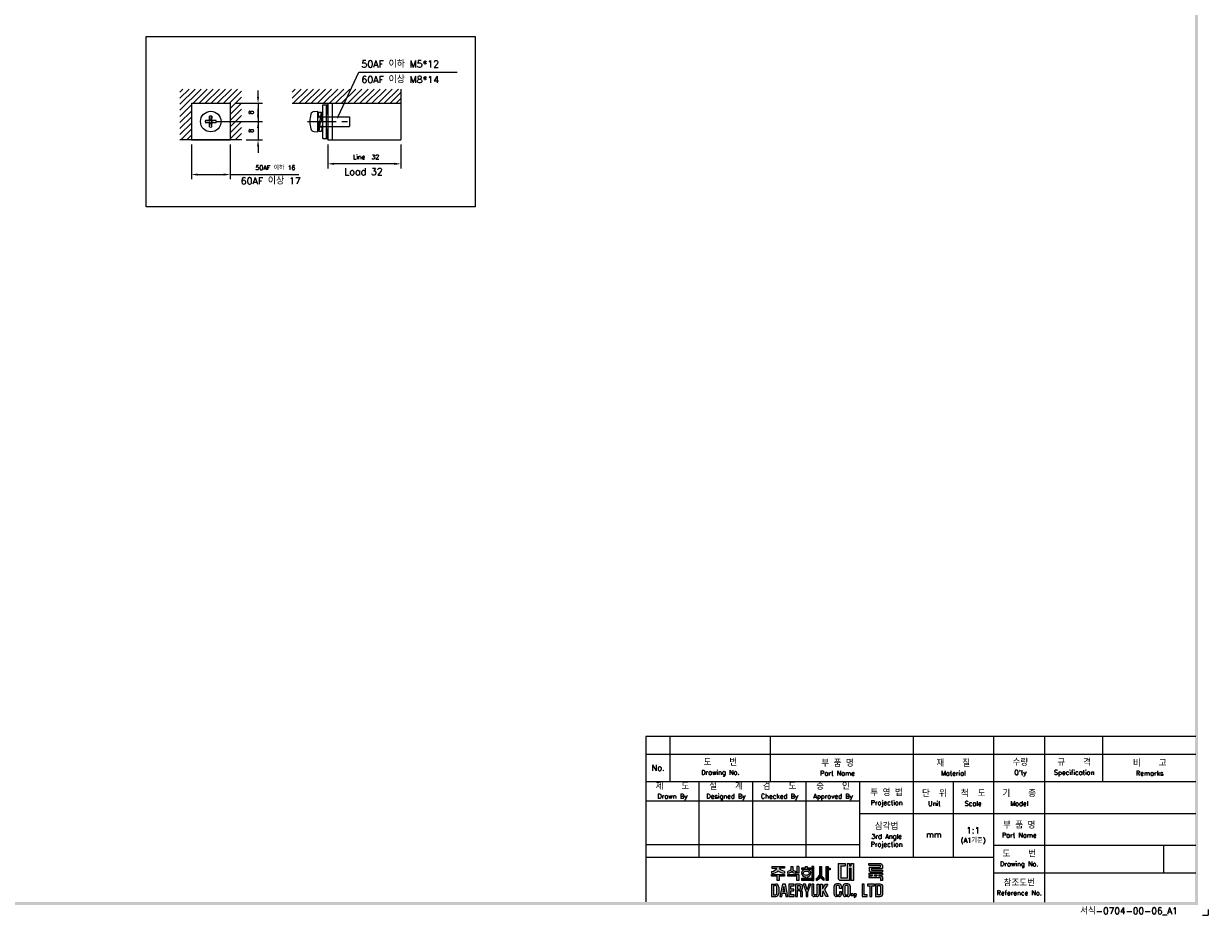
# Model space of a CAD drawing. Extents: x -28 to 1048, y -170 to 585.
# Tile 19 of 22: x 531 to 1048, y -170 to 220. Entities that reach past the tile are written whole.
import ezdxf
from ezdxf import colors
from ezdxf.entities.mleader import LeaderData, LeaderLine
from ezdxf.math import Vec2, Vec3

# ---------------------------------------------------------------- set-up
doc = ezdxf.new("R2010")
doc.units = 0
doc.header["$MEASUREMENT"] = 0
doc.linetypes.add('CENTER', pattern=[2, 1.25, -0.25, 0.25, -0.25])
doc.linetypes.add('HIDDEN', pattern=[0.375, 0.25, -0.125])
doc.layers.get('0').update_dxf_attribs({"linetype": 'CONTINUOUS'})
for name, color, linetype in [('bo', 7, 'CONTINUOUS'), ('cen', 1, 'CENTER'), ('di', 3, 'CONTINUOUS'), ('dimtaxt', 3, 'CONTINUOUS'), ('dwg', 7, 'CONTINUOUS'), ('HIDE', 2, 'HIDDEN')]:
    doc.layers.add(name, color=color, linetype=linetype)
doc.styles.add('KIM', font='ROMANS.shx', dxfattribs={"height": 5, "bigfont": 'GSG1.shx'})
doc.styles.get("Standard").update_dxf_attribs({"font": 'romans.shx', "height": 2, "bigfont": 'hgs.shx'})
doc.dimstyles.new('STANDARD$0', dxfattribs={"dimtxt": 5, "dimasz": 5, "dimexe": 1, "dimexo": 2, "dimgap": 2, "dimtad": 1, "dimdec": 4, "dimzin": 12, "dimdsep": 46, "dimtxsty": 'KIM', "dimcen": -1, "dimdle": 0.1, "dimadec": 0, "dimazin": 0, "dimtfac": 1, "dimtdec": 4, "dimtmove": 0, "dimatfit": 3, "dimfxl": 0, "dimtolj": 1, "dimtzin": 0, "dimarcsym": 0})

# ---------------------------------------------------------------- blocks, each defined once
blk = doc.blocks.new('도면서식 A1')
at = {"layer": 'di', "insert": (780.92, -2.61), "char_height": 2.2, "width": 38.8706, "attachment_point": 4}
blk.add_mtext('서식-0704-00-06_A1', dxfattribs=at)
blk = doc.blocks.new('대륙')
at = {"layer": 'dimtaxt'}
h = blk.add_hatch(color=256, dxfattribs=at)
edge = h.paths.add_edge_path()
edge.add_line((51.99, 12.18), (47.65, 12.18))
edge.add_line((47.65, 12.18), (47.65, 11.59))
edge.add_line((47.65, 11.59), (49.36, 11.59))
edge.add_ellipse((47.48, 11.55), major_axis=(1.89, 0.39), ratio=0.576936, start_angle=268.0794, end_angle=342.4305, ccw=False)
edge.add_line((47.64, 10.44), (47.64, 9.87))
edge.add_ellipse((47.59, 11.36), major_axis=(2.46, 0), ratio=0.608939, start_angle=-88.7913, end_angle=-24.3158)
edge.add_ellipse((52.06, 11.36), major_axis=(-2.46, 0), ratio=0.608939, start_angle=384.3158, end_angle=448.3061)
edge.add_line((51.99, 9.87), (51.99, 10.51))
edge.add_ellipse((52.11, 11.62), major_axis=(-1.91, 0.31), ratio=0.577613, start_angle=17.5125, end_angle=91.8636, ccw=False)
edge.add_line((50.24, 11.59), (51.99, 11.59))
edge.add_line((51.99, 11.59), (51.99, 12.18))
h.paths.add_polyline_path([(52, 9.48), (47.64, 9.48), (47.64, 8.87), (49.46, 8.87), (49.46, 7.49), (50.19, 7.49), (50.19, 8.88), (52, 8.88)])
edge = h.paths.add_edge_path()
edge.add_arc((55.25, 11.18), 0.45, 180, 220.7047, ccw=False)
edge.add_line((54.8, 11.18), (54.8, 12.18))
edge.add_line((54.8, 12.18), (54.06, 12.18))
edge.add_line((54.06, 12.18), (54.06, 11.18))
edge.add_arc((53.61, 11.18), 0.45, 319.2953, 360, ccw=False)
edge.add_spline(control_points=[(53.95, 10.89), (53.94, 10.88), (53.93, 10.87), (53.83, 10.76), (53.7, 10.68), (53.03, 10.51)], knot_values=[3.761053, 3.761053, 3.761053, 3.761053, 3.807132, 3.807132, 4.298097, 4.298097, 4.298097, 4.298097], degree=3, periodic=0)
edge.add_line((53.03, 10.51), (53.03, 9.85))
edge.add_spline(control_points=[(53.03, 9.85), (53.05, 9.85), (53.06, 9.85), (53.74, 9.96), (53.94, 10.08), (54.15, 10.22), (54.2, 10.3), (54.43, 10.6)], knot_values=[3.495949, 3.495949, 3.495949, 3.495949, 3.524444, 3.524444, 4.06832, 4.06832, 4.379503, 4.379503, 4.379503, 4.379503], degree=3, periodic=0)
edge.add_spline(control_points=[(54.43, 10.6), (54.65, 10.3), (54.71, 10.22), (54.92, 10.08), (55.12, 9.96), (55.75, 9.88), (55.78, 9.87), (55.8, 9.86)], knot_values=[3.495949, 3.495949, 3.495949, 3.495949, 3.807132, 3.807132, 4.351008, 4.351008, 4.402945, 4.402945, 4.402945, 4.402945], degree=3, periodic=0)
edge.add_line((55.8, 9.86), (55.8, 10.59))
edge.add_spline(control_points=[(55.8, 10.59), (55.78, 10.59), (55.76, 10.6), (55.19, 10.66), (55.03, 10.75), (54.92, 10.87), (54.91, 10.88), (54.91, 10.89)], knot_values=[3.761053, 3.761053, 3.761053, 3.761053, 3.81299, 3.81299, 4.356866, 4.356866, 4.402945, 4.402945, 4.402945, 4.402945], degree=3, periodic=0)
h.paths.add_polyline_path([(56.82, 9.48), (53.03, 9.48), (53.03, 8.87), (56.1, 8.87), (56.1, 7.49), (56.82, 7.49)])
h.paths.add_polyline_path([(56.82, 12.19), (56.1, 12.19), (56.1, 9.87), (56.82, 9.87)])
h.paths.add_polyline_path([(60.76, 11.76), (59.58, 11.76), (59.58, 12.19), (59.05, 12.19), (59.05, 11.76), (57.74, 11.76), (57.74, 11.21), (60.76, 11.21)])
edge = h.paths.add_edge_path()
edge.add_ellipse((59.26, 9.92), major_axis=(-1.56, 0), ratio=0.830145, start_angle=101.7462, end_angle=265.4383)
edge.add_line((59.38, 11.21), (59.13, 11.21))
edge.add_ellipse((59.26, 9.92), major_axis=(1.56, 0), ratio=0.830145, start_angle=94.5617, end_angle=259.6787)
edge.add_line((58.98, 8.65), (58.98, 8.2))
edge.add_line((58.98, 8.2), (59.58, 8.2))
edge.add_line((59.58, 8.2), (59.58, 8.65))
edge = h.paths.add_edge_path(flags=16)
edge.add_spline(control_points=[(60.26, 9.92), (60.26, 10.03), (60.22, 10.15), (60.06, 10.37), (59.93, 10.48), (59.59, 10.63), (59.39, 10.66), (58.99, 10.64), (58.8, 10.59), (58.5, 10.41), (58.39, 10.3), (58.27, 10.07), (58.25, 9.96), (58.28, 9.73), (58.34, 9.62), (58.54, 9.4), (58.69, 9.3), (59.06, 9.19), (59.26, 9.17), (59.65, 9.23), (59.83, 9.31), (60.09, 9.5), (60.18, 9.62), (60.25, 9.8), (60.26, 9.86), (60.26, 9.92)], knot_values=[0, 0, 0, 0, 0.543876, 0.543876, 1.087752, 1.087752, 1.631628, 1.631628, 2.175504, 2.175504, 2.71938, 2.71938, 3.263256, 3.263256, 3.807132, 3.807132, 4.351008, 4.351008, 4.894884, 4.894884, 5.43876, 5.43876, 5.982636, 5.982636, 6.283185, 6.283185, 6.283185, 6.283185], degree=3, periodic=0)
for points in [[(61.83, 12.19), (61.11, 12.19), (61.11, 8.2), (57.74, 8.2), (57.74, 7.47), (61.11, 7.47), (61.83, 7.47)], [(70.89, 12.38), (72.38, 12.38), (72.38, 13.12), (70.01, 13.12), (70.01, 8), (70.53, 7.49), (73.84, 7.49), (73.84, 11.66), (74.29, 11.66), (74.29, 7.49), (75.14, 7.49), (75.14, 13.12), (74.29, 13.12), (74.29, 12.42), (73.84, 12.42), (73.84, 13.12), (73.01, 13.12), (73.01, 8.23), (70.89, 8.23)]]:
    blk.add_hatch(color=256, dxfattribs=at).paths.add_polyline_path(points)
h = blk.add_hatch(color=256, dxfattribs=at)
edge = h.paths.add_edge_path()
edge.add_line((64.41, 12.18), (63.7, 12.18))
edge.add_line((63.7, 12.18), (63.7, 9.23))
edge.add_ellipse((62.86, 9.12), major_axis=(0.66, 0.841), ratio=0.672815, start_angle=218.7862, end_angle=304.0863, ccw=False)
edge.add_line((62.7, 8.19), (62.7, 7.51))
edge.add_ellipse((63.11, 8.54), major_axis=(0.964, 0.919), ratio=0.540942, start_angle=220.7961, end_angle=301.7505)
edge.add_ellipse((64.93, 8.53), major_axis=(-0.866, 0.919), ratio=0.569913, start_angle=58.7442, end_angle=145.288)
edge.add_line((65.35, 7.49), (65.35, 8.17))
edge.add_ellipse((65.18, 9.26), major_axis=(-0.67, 1.07), ratio=0.576723, start_angle=74.3826, end_angle=142.9847, ccw=False)
edge.add_line((64.41, 9.18), (64.41, 12.18))
h.paths.add_polyline_path([(66.65, 10.99), (67.26, 10.99), (67.26, 11.63), (66.64, 11.63), (66.64, 12.18), (65.92, 12.18), (65.92, 7.49), (66.65, 7.49)])
h = blk.add_hatch(color=256, dxfattribs=at)
h.paths.add_polyline_path([(84.17, 12.56), (84.17, 11.99), (80.38, 11.99), (80.38, 10.74), (80.81, 10.32), (84.92, 10.32), (84.92, 10.92), (81.19, 10.92), (81.19, 11.44), (84.92, 11.44), (84.92, 12.6), (84.39, 13.12), (80.36, 13.12), (80.36, 12.56)])
h.paths.add_polyline_path([(83.7, 9.41), (84.92, 9.41), (84.92, 9.97), (80.36, 9.97), (80.36, 9.41), (81.48, 9.41), (81.48, 9.04), (80.35, 9.04), (80.35, 8.42), (84.18, 8.42), (84.18, 7.49), (84.92, 7.49), (84.92, 8.64), (84.52, 9.04), (83.7, 9.04)])
h.paths.add_polyline_path([(83, 9.41), (82.23, 9.41), (82.23, 9.04), (83, 9.04)], flags=17)
h = blk.add_hatch(color=256, dxfattribs=at)
h.paths.add_polyline_path([(47.58, 6.25), (47.58, 2.12), (49.06, 2.12, 0.414214), (50.06, 3.12), (50.06, 5.25, 0.414214), (49.06, 6.25)])
h.paths.add_polyline_path([(48.9, 5.73, -0.414214), (49.4, 5.23), (49.4, 3.16, -0.414214), (48.9, 2.66), (48.23, 2.66), (48.23, 5.73)], flags=16)
h.paths.add_polyline_path([(50.42, 2.11), (51.1, 2.11), (51.31, 3.17), (52.21, 3.17), (52.42, 2.11), (53.1, 2.11), (52.25, 6.23), (51.27, 6.23)])
h.paths.add_polyline_path([(51.77, 5.49), (52.09, 3.74), (51.43, 3.74)], flags=16)
h.paths.add_polyline_path([(53.4, 2.11), (55.25, 2.11), (55.25, 2.66), (54.07, 2.66), (54.07, 3.99), (55.15, 3.99), (55.15, 4.52), (54.06, 4.52), (54.06, 5.7), (55.21, 5.7), (55.21, 6.25), (53.4, 6.25)])
h.paths.add_polyline_path([(55.67, 2.12), (56.33, 2.12), (56.33, 4.05), (56.93, 4.05, -0.414214), (57.33, 3.65), (57.33, 2.12), (58.02, 2.12), (58.02, 3.65, 0.276846), (57.45, 4.24, 0.25864), (58.02, 4.77), (58.02, 5.43, 0.414214), (57.22, 6.23), (55.67, 6.23)])
h.paths.add_polyline_path([(56.33, 5.71), (57.04, 5.71, -0.414214), (57.34, 5.41), (57.34, 4.86, -0.414214), (57.04, 4.56), (56.33, 4.56)], flags=16)
h.paths.add_polyline_path([(59.2, 3.57), (59.2, 2.11), (59.85, 2.11), (59.85, 3.58), (60.8, 6.24), (60.13, 6.24), (59.53, 4.27), (58.97, 6.24), (58.28, 6.24)])
h.paths.add_polyline_path([(61.13, 2.78, 0.414214), (61.88, 2.03), (62.85, 2.03, 0.414214), (63.6, 2.78), (63.6, 6.24), (62.93, 6.24), (62.93, 2.84, -0.414214), (62.68, 2.59), (62.07, 2.59, -0.414214), (61.82, 2.84), (61.82, 6.24), (61.13, 6.24)])
h.paths.add_polyline_path([(64.11, 2.12), (64.77, 2.12), (64.77, 3.42), (64.98, 3.87), (65.9, 2.12), (66.68, 2.12), (65.38, 4.46), (66.48, 6.23), (65.69, 6.23), (64.76, 4.66), (64.76, 6.23), (64.11, 6.23)])
h.paths.add_polyline_path([(68.62, 2.84, 0.414214), (69.42, 2.04), (70.32, 2.04, 0.414214), (71.12, 2.84), (71.12, 3.62), (70.47, 3.62), (70.47, 2.85, -0.414214), (70.17, 2.55), (69.58, 2.55, -0.414214), (69.28, 2.85), (69.28, 5.49, -0.414214), (69.58, 5.79), (70.16, 5.79, -0.414214), (70.46, 5.49), (70.46, 4.76), (71.12, 4.76), (71.12, 5.52, 0.414214), (70.32, 6.32), (69.42, 6.32, 0.414214), (68.62, 5.52)])
h.paths.add_polyline_path([(71.57, 2.84, 0.414214), (72.37, 2.04), (73.25, 2.04, 0.414214), (74.05, 2.84), (74.05, 5.52, 0.414214), (73.25, 6.32), (72.37, 6.32, 0.414214), (71.57, 5.52)])
h.paths.add_polyline_path([(72.23, 5.5, -0.414214), (72.53, 5.8), (73.09, 5.8, -0.414214), (73.39, 5.5), (73.39, 2.85, -0.414214), (73.09, 2.55), (72.53, 2.55, -0.414214), (72.23, 2.85)], flags=16)
h.paths.add_polyline_path([(74.42, 2.34), (75.05, 2.34), (75.05, 2.98), (74.42, 2.98)])
h.paths.add_polyline_path([(75.76, 2.34, -0.316213), (75.39, 2.07), (75.39, 1.77, 0.409412), (76.08, 2.47), (76.08, 2.98), (75.39, 2.98), (75.39, 2.34)])
h.paths.add_polyline_path([(78.08, 2.12), (79.79, 2.12), (79.79, 2.67), (78.75, 2.67), (78.75, 6.24), (78.08, 6.24)])
h.paths.add_polyline_path([(80.68, 2.12), (81.35, 2.12), (81.35, 5.7), (82.27, 5.7), (82.27, 6.24), (79.92, 6.24), (79.92, 5.7), (80.68, 5.7)])
h.paths.add_polyline_path([(82.59, 2.13), (84.07, 2.13, 0.414214), (85.07, 3.13), (85.07, 5.24, 0.414214), (84.07, 6.24), (82.59, 6.24)])
h.paths.add_polyline_path([(83.24, 5.73), (83.9, 5.73, -0.414214), (84.4, 5.23), (84.4, 3.15, -0.414214), (83.9, 2.65), (83.24, 2.65)], flags=16)
for p, q in [((47.65, 12.18), (51.99, 12.18)), ((47.65, 12.18), (47.65, 11.59)), ((51.99, 12.18), (51.99, 11.59)), ((54.06, 12.18), (54.8, 12.18)), ((54.06, 12.18), (54.06, 11.18)), ((54.8, 12.18), (54.8, 11.18)), ((56.82, 12.19), (56.1, 12.19)), ((56.1, 12.19), (56.1, 9.87)), ((56.82, 12.19), (56.82, 9.87)), ((59.05, 11.76), (59.05, 12.19)), ((59.05, 12.19), (59.58, 12.19)), ((59.58, 12.19), (59.58, 11.76)), ((61.11, 12.19), (61.11, 8.2)), ((61.83, 12.19), (61.11, 12.19)), ((61.83, 7.47), (61.83, 12.19)), ((63.7, 12.18), (64.41, 12.18)), ((63.7, 12.18), (63.7, 9.23)), ((64.41, 12.18), (64.41, 9.18)), ((65.92, 7.49), (65.92, 12.18)), ((65.92, 12.18), (66.64, 12.18)), ((66.64, 12.18), (66.64, 11.63)), ((70.01, 13.12), (70.01, 8)), ((70.01, 13.12), (72.38, 13.12)), ((70.89, 12.38), (70.89, 8.23)), ((70.89, 12.38), (72.38, 12.38)), ((72.38, 13.12), (72.38, 12.38)), ((73.01, 13.12), (73.01, 8.23)), ((73.01, 13.12), (73.84, 13.12)), ((73.84, 13.12), (73.84, 12.42)), ((73.84, 12.42), (74.29, 12.42)), ((74.29, 13.12), (75.14, 13.12)), ((74.29, 13.12), (74.29, 12.42)), ((75.14, 13.12), (75.14, 7.49)), ((80.36, 13.12), (84.39, 13.12)), ((80.36, 12.56), (80.36, 13.12)), ((80.36, 12.56), (84.17, 12.56)), ((80.38, 11.99), (84.17, 11.99)), ((80.38, 11.99), (80.38, 10.74)), ((84.17, 12.56), (84.17, 11.99)), ((84.92, 12.6), (84.39, 13.12)), ((84.92, 12.6), (84.92, 11.44)), ((47.64, 10.44), (47.64, 9.87)), ((47.64, 9.48), (52, 9.48)), ((47.64, 8.87), (47.64, 9.48)), ((49.46, 8.87), (47.64, 8.87)), ((47.65, 11.59), (49.36, 11.59)), ((49.46, 7.49), (49.46, 8.87)), ((50.19, 8.88), (50.19, 7.49)), ((52, 8.88), (50.19, 8.88)), ((51.99, 11.59), (50.24, 11.59)), ((51.99, 10.51), (51.99, 9.87)), ((52, 9.48), (52, 8.88)), ((53.03, 9.85), (53.03, 10.51)), ((53.03, 9.48), (56.82, 9.48)), ((53.03, 8.87), (53.03, 9.48)), ((56.1, 8.87), (53.03, 8.87)), ((55.8, 9.86), (55.8, 10.59)), ((56.82, 9.87), (56.1, 9.87)), ((56.1, 7.49), (56.1, 8.87)), ((56.82, 9.48), (56.82, 7.49)), ((57.74, 11.76), (59.05, 11.76)), ((57.74, 11.21), (57.74, 11.76)), ((60.76, 11.21), (57.74, 11.21)), ((57.74, 8.2), (61.11, 8.2)), ((57.74, 7.47), (57.74, 8.2)), ((58.98, 8.2), (58.98, 8.65)), ((59.58, 11.76), (60.76, 11.76)), ((59.58, 8.65), (59.58, 8.2)), ((60.76, 11.76), (60.76, 11.21)), ((62.7, 7.51), (62.7, 8.19)), ((65.35, 7.49), (65.35, 8.17)), ((66.64, 11.63), (67.26, 11.63)), ((66.65, 10.99), (66.65, 7.49)), ((67.26, 10.99), (66.65, 10.99)), ((67.26, 11.63), (67.26, 10.99)), ((70.53, 7.49), (70.01, 8)), ((73.01, 8.23), (70.89, 8.23)), ((73.84, 11.66), (73.84, 7.49)), ((73.84, 11.66), (74.29, 11.66)), ((74.29, 11.66), (74.29, 7.49)), ((80.35, 9.04), (81.48, 9.04)), ((80.35, 9.04), (80.35, 8.42)), ((80.35, 8.42), (84.18, 8.42)), ((80.36, 9.97), (84.92, 9.97)), ((80.36, 9.97), (80.36, 9.41)), ((80.36, 9.41), (81.48, 9.41)), ((80.81, 10.32), (80.38, 10.74)), ((80.81, 10.32), (84.92, 10.32)), ((81.19, 11.44), (84.92, 11.44)), ((81.19, 11.44), (81.19, 10.92)), ((81.19, 10.92), (84.92, 10.92)), ((81.48, 9.41), (81.48, 9.04)), ((82.23, 9.41), (83, 9.41)), ((82.23, 9.41), (82.23, 9.04)), ((82.23, 9.04), (83, 9.04)), ((83, 9.41), (83, 9.04)), ((83.7, 9.41), (84.92, 9.41)), ((83.7, 9.41), (83.7, 9.04)), ((83.7, 9.04), (84.52, 9.04)), ((84.18, 8.42), (84.18, 7.49)), ((84.92, 8.64), (84.52, 9.04)), ((84.92, 10.92), (84.92, 10.32)), ((84.92, 9.97), (84.92, 9.41)), ((84.92, 8.64), (84.92, 7.49)), ((47.58, 6.25), (47.58, 2.12)), ((47.58, 6.25), (49.06, 6.25)), ((48.23, 5.73), (48.23, 2.66)), ((48.9, 5.73), (48.23, 5.73)), ((49.4, 3.16), (49.4, 5.23)), ((50.19, 7.49), (49.46, 7.49)), ((50.06, 5.25), (50.06, 3.12)), ((51.27, 6.23), (50.42, 2.11)), ((52.25, 6.23), (51.27, 6.23)), ((51.77, 5.49), (51.43, 3.74)), ((52.09, 3.74), (51.77, 5.49)), ((53.1, 2.11), (52.25, 6.23)), ((55.21, 6.25), (53.4, 6.25)), ((53.4, 6.25), (53.4, 2.11)), ((54.06, 5.7), (55.21, 5.7)), ((54.06, 4.52), (54.06, 5.7)), ((55.15, 4.52), (54.06, 4.52)), ((54.07, 3.99), (55.15, 3.99)), ((54.07, 2.66), (54.07, 3.99)), ((55.15, 3.99), (55.15, 4.52)), ((55.21, 5.7), (55.21, 6.25)), ((55.67, 6.23), (55.67, 2.12)), ((57.22, 6.23), (55.67, 6.23)), ((56.82, 7.49), (56.1, 7.49)), ((56.33, 5.71), (56.33, 4.56)), ((57.04, 5.71), (56.33, 5.71)), ((56.33, 4.56), (57.04, 4.56)), ((56.33, 2.12), (56.33, 4.05)), ((56.33, 4.05), (56.93, 4.05)), ((57.34, 4.86), (57.34, 5.41)), ((61.11, 7.47), (57.74, 7.47)), ((58.02, 4.77), (58.02, 5.43)), ((58.97, 6.24), (58.28, 6.24)), ((58.28, 6.24), (59.2, 3.57)), ((59.53, 4.27), (58.97, 6.24)), ((60.13, 6.24), (59.53, 4.27)), ((59.85, 3.58), (60.8, 6.24)), ((60.8, 6.24), (60.13, 6.24)), ((61.11, 7.47), (61.83, 7.47)), ((61.13, 6.24), (61.13, 2.78)), ((61.82, 6.24), (61.13, 6.24)), ((61.82, 2.84), (61.82, 6.24)), ((62.93, 2.84), (62.93, 6.24)), ((62.93, 6.24), (63.6, 6.24)), ((63.6, 6.24), (63.6, 2.78)), ((64.11, 2.12), (64.11, 6.23)), ((64.11, 6.23), (64.76, 6.23)), ((64.76, 4.66), (65.69, 6.23)), ((64.76, 6.23), (64.76, 4.66)), ((66.48, 6.23), (65.38, 4.46)), ((65.38, 4.46), (66.68, 2.12)), ((65.69, 6.23), (66.48, 6.23)), ((66.65, 7.49), (65.92, 7.49)), ((68.62, 2.84), (68.62, 5.52)), ((69.28, 5.49), (69.28, 2.85)), ((70.32, 6.32), (69.42, 6.32)), ((70.16, 5.79), (69.58, 5.79)), ((70.46, 4.76), (70.46, 5.49)), ((71.12, 4.76), (70.46, 4.76)), ((73.84, 7.49), (70.53, 7.49)), ((71.12, 5.52), (71.12, 4.76)), ((71.57, 2.84), (71.57, 5.52)), ((72.23, 5.5), (72.23, 2.85)), ((73.25, 6.32), (72.37, 6.32)), ((73.09, 5.8), (72.53, 5.8)), ((73.39, 2.85), (73.39, 5.5)), ((74.05, 5.52), (74.05, 2.84)), ((75.14, 7.49), (74.29, 7.49)), ((78.08, 6.24), (78.08, 2.12)), ((78.75, 6.24), (78.08, 6.24)), ((78.75, 2.67), (78.75, 6.24)), ((82.27, 6.24), (79.92, 6.24)), ((79.92, 6.24), (79.92, 5.7)), ((79.92, 5.7), (80.68, 5.7)), ((80.68, 5.7), (80.68, 2.12)), ((81.35, 2.12), (81.35, 5.7)), ((81.35, 5.7), (82.27, 5.7)), ((82.27, 5.7), (82.27, 6.24)), ((82.59, 6.24), (82.59, 2.13)), ((84.07, 6.24), (82.59, 6.24)), ((83.24, 2.65), (83.24, 5.73)), ((83.24, 5.73), (83.9, 5.73)), ((84.92, 7.49), (84.18, 7.49)), ((84.4, 3.15), (84.4, 5.23)), ((85.07, 3.13), (85.07, 5.24)), ((47.58, 2.12), (49.06, 2.12)), ((48.23, 2.66), (48.9, 2.66)), ((50.42, 2.11), (51.1, 2.11)), ((51.1, 2.11), (51.31, 3.17)), ((51.31, 3.17), (52.21, 3.17)), ((51.43, 3.74), (52.09, 3.74)), ((52.21, 3.17), (52.42, 2.11)), ((52.42, 2.11), (53.1, 2.11)), ((53.4, 2.11), (55.25, 2.11)), ((55.25, 2.66), (54.07, 2.66)), ((55.25, 2.11), (55.25, 2.66)), ((55.67, 2.12), (56.33, 2.12)), ((57.33, 3.65), (57.33, 2.12)), ((57.33, 2.12), (58.02, 2.12)), ((58.02, 2.12), (58.02, 3.65)), ((59.2, 3.57), (59.2, 2.11)), ((59.2, 2.11), (59.85, 2.11)), ((59.85, 2.11), (59.85, 3.58)), ((62.85, 2.03), (61.88, 2.03)), ((62.68, 2.59), (62.07, 2.59)), ((64.77, 2.12), (64.11, 2.12)), ((64.98, 3.87), (64.77, 3.42)), ((64.77, 3.42), (64.77, 2.12)), ((65.9, 2.12), (64.98, 3.87)), ((66.68, 2.12), (65.9, 2.12)), ((70.32, 2.04), (69.42, 2.04)), ((70.17, 2.55), (69.58, 2.55)), ((70.47, 3.62), (70.47, 2.85)), ((71.12, 3.62), (70.47, 3.62)), ((71.12, 2.84), (71.12, 3.62)), ((73.25, 2.04), (72.37, 2.04)), ((73.09, 2.55), (72.53, 2.55)), ((74.42, 2.98), (74.42, 2.34)), ((75.05, 2.98), (74.42, 2.98)), ((75.05, 2.34), (74.42, 2.34)), ((75.05, 2.98), (75.05, 2.34)), ((75.39, 2.98), (75.39, 2.34)), ((76.08, 2.98), (75.39, 2.98)), ((75.76, 2.34), (75.39, 2.34)), ((75.39, 2.07), (75.39, 1.77)), ((76.08, 2.98), (76.08, 2.47)), ((78.08, 2.12), (79.79, 2.12)), ((79.79, 2.67), (78.75, 2.67)), ((79.79, 2.12), (79.79, 2.67)), ((80.68, 2.12), (81.35, 2.12)), ((82.59, 2.13), (84.07, 2.13)), ((83.9, 2.65), (83.24, 2.65))]:
    blk.add_line(p, q, dxfattribs=at)
for centre, radius, start, end in [((53.61, 11.18), 0.45, 319.2953, 360), ((55.25, 11.18), 0.45, 180, 220.7047), ((48.9, 5.23), 0.5, 0, 90), ((49.06, 5.25), 1, 0, 90), ((57.22, 4.85), 0.8, 270, 270), ((56.93, 3.65), 0.4, 0, 90), ((57.04, 5.41), 0.3, 0, 90), ((57.04, 4.86), 0.3, 270, 0), ((57.22, 5.43), 0.8, 0, 90), ((57.26, 5.02), 0.8, 283.6828, 341.6876), ((57.24, 3.47), 0.8, 12.921, 74.819), ((69.42, 5.52), 0.8, 90, 180), ((69.58, 5.49), 0.3, 90, 180), ((70.16, 5.49), 0.3, 0, 90), ((70.32, 5.52), 0.8, 0, 90), ((72.37, 5.52), 0.8, 90, 180), ((72.53, 5.5), 0.3, 90, 180), ((73.09, 5.5), 0.3, 0, 90), ((73.25, 5.52), 0.8, 0, 90), ((83.9, 5.23), 0.5, 0, 90), ((84.07, 5.24), 1, 0, 90), ((48.9, 3.16), 0.5, 270, 0), ((49.06, 3.12), 1, 270, 0), ((61.88, 2.78), 0.75, 180, 270), ((62.07, 2.84), 0.25, 180, 270), ((62.68, 2.84), 0.25, 270, 0), ((62.85, 2.78), 0.75, 270, 0), ((69.42, 2.84), 0.8, 180, 270), ((69.58, 2.85), 0.3, 180, 270), ((70.17, 2.85), 0.3, 270, 0), ((70.32, 2.84), 0.8, 270, 0), ((72.37, 2.84), 0.8, 180, 270), ((72.53, 2.85), 0.3, 180, 270), ((73.09, 2.85), 0.3, 270, 0), ((73.25, 2.84), 0.8, 270, 0), ((75.38, 2.47), 0.7, 270.9408, 0), ((75.38, 2.47), 0.4, 271.6466, 341.8371), ((83.9, 3.15), 0.5, 270, 0), ((84.07, 3.13), 1, 270, 0)]:
    blk.add_arc(centre, radius, start, end, dxfattribs=at)
for centre, major_axis, ratio, start_param, end_param in [((47.48, 11.55), (1.89, 0.39), 0.576936, 4.678869, 5.97654), ((47.59, 11.36), (-2.46, 0), 0.608939, 1.591893, 2.717202), ((59.26, 9.92), (1.56, 0), 0.830145, 1.650413, 4.532248), ((59.26, 9.92), (-1.56, 0), 0.830145, 1.775806, 4.632772), ((62.86, 9.12), (0.66, 0.841), 0.672815, 3.81854, 5.307307), ((63.11, 8.54), (0.964, 0.919), 0.540942, 3.853619, 5.26654)]:
    blk.add_ellipse(centre, major_axis=major_axis, ratio=ratio, start_param=start_param, end_param=end_param, dxfattribs=at)
at = {"layer": 'dimtaxt', "extrusion": (0, 0, -1)}
for centre, major_axis, ratio, start_param, end_param in [((52.06, 11.36), (-2.46, 0), 0.608939, -1.541231, -0.42439), ((52.11, 11.62), (-1.91, 0.31), 0.577613, 4.679864, 5.977535), ((64.93, 8.53), (-0.866, 0.919), 0.569913, 3.747431, 5.257905), ((65.18, 9.26), (-0.67, 1.07), 0.576723, 3.787632, 4.984965)]:
    blk.add_ellipse(centre, major_axis=major_axis, ratio=ratio, start_param=start_param, end_param=end_param, dxfattribs=at)
at = {"layer": 'dimtaxt'}
for points, knots in [([(53.95, 10.89), (53.94, 10.88), (53.93, 10.87), (53.83, 10.76), (53.7, 10.68), (53.03, 10.51)], [3.7610527, 3.7610527, 3.7610527, 3.7610527, 3.8071317, 3.8071317, 4.2980967, 4.2980967, 4.2980967, 4.2980967]), ([(54.43, 10.6), (54.2, 10.3), (54.15, 10.22), (53.94, 10.08), (53.74, 9.96), (53.06, 9.85), (53.05, 9.85), (53.03, 9.85)], [3.4959493, 3.4959493, 3.4959493, 3.4959493, 3.8071317, 3.8071317, 4.3510077, 4.3510077, 4.3795026, 4.3795026, 4.3795026, 4.3795026]), ([(54.43, 10.6), (54.65, 10.3), (54.71, 10.22), (54.92, 10.08), (55.12, 9.96), (55.75, 9.88), (55.78, 9.87), (55.8, 9.86)], [3.4959493, 3.4959493, 3.4959493, 3.4959493, 3.8071317, 3.8071317, 4.3510077, 4.3510077, 4.4029453, 4.4029453, 4.4029453, 4.4029453]), ([(54.91, 10.89), (54.91, 10.88), (54.92, 10.87), (55.03, 10.75), (55.19, 10.66), (55.76, 10.6), (55.78, 10.59), (55.8, 10.59)], [3.7610527, 3.7610527, 3.7610527, 3.7610527, 3.8071317, 3.8071317, 4.3510077, 4.3510077, 4.4029453, 4.4029453, 4.4029453, 4.4029453]), ([(60.26, 9.92), (60.26, 10.03), (60.22, 10.15), (60.06, 10.37), (59.93, 10.48), (59.59, 10.63), (59.39, 10.66), (58.99, 10.64), (58.8, 10.59), (58.5, 10.41), (58.39, 10.3), (58.27, 10.07), (58.25, 9.96), (58.28, 9.73), (58.34, 9.62), (58.54, 9.4), (58.69, 9.3), (59.06, 9.19), (59.26, 9.17), (59.65, 9.23), (59.83, 9.31), (60.09, 9.5), (60.18, 9.62), (60.25, 9.8), (60.26, 9.86), (60.26, 9.92)], [0, 0, 0, 0, 0.543876, 0.543876, 1.087752, 1.087752, 1.631628, 1.631628, 2.175504, 2.175504, 2.71938, 2.71938, 3.263256, 3.263256, 3.807132, 3.807132, 4.351008, 4.351008, 4.894884, 4.894884, 5.43876, 5.43876, 5.982636, 5.982636, 6.283185, 6.283185, 6.283185, 6.283185])]:
    blk.add_open_spline(points, degree=3, knots=knots, dxfattribs=at)
blk = doc.blocks.new('*D173')
at = {"layer": 'di'}
for p, q in [((603.78, 166.73), (603.78, 151.57)), ((620.78, 166.73), (620.78, 151.57)), ((606.58, 153.57), (617.98, 153.57)), ((620.78, 153.57), (650.78, 153.57))]:
    blk.add_line(p, q, dxfattribs=at)
for points in [[(606.58, 154.04), (606.58, 153.11), (603.78, 153.57)], [(617.98, 154.04), (617.98, 153.11), (620.78, 153.57)]]:
    blk.add_solid(points, dxfattribs=at)
at = {"layer": 'di', "insert": (640.54, 156.57), "char_height": 2, "attachment_point": 5}
blk.add_mtext('\\A1;50AF 이하 16', dxfattribs=at)
blk = doc.blocks.new('*D174')
at = {"layer": 'di'}
for p, q in [((632.94, 179.53), (632.94, 182.33)), ((614.28, 176.73), (634.94, 176.73)), ((632.94, 176.73), (632.94, 168.73)), ((627.76, 168.73), (634.94, 168.73)), ((632.94, 165.93), (632.94, 163.13))]:
    blk.add_line(p, q, dxfattribs=at)
for points in [[(632.47, 179.53), (633.4, 179.53), (632.94, 176.73)], [(632.47, 165.93), (633.4, 165.93), (632.94, 168.73)]]:
    blk.add_solid(points, dxfattribs=at)
at = {"layer": 'di', "insert": (629.94, 172.73), "char_height": 2, "attachment_point": 5, "rotation": 90}
blk.add_mtext('\\A1;8', dxfattribs=at)
blk = doc.blocks.new('*D175')
at = {"layer": 'di'}
for p, q in [((632.94, 187.53), (632.94, 190.33)), ((622.78, 184.73), (634.94, 184.73)), ((632.94, 184.73), (632.94, 176.73)), ((622.78, 176.73), (634.94, 176.73)), ((632.94, 173.93), (632.94, 171.13))]:
    blk.add_line(p, q, dxfattribs=at)
for points in [[(632.47, 187.53), (633.4, 187.53), (632.94, 184.73)], [(632.47, 173.93), (633.4, 173.93), (632.94, 176.73)]]:
    blk.add_solid(points, dxfattribs=at)
at = {"layer": 'di', "insert": (629.94, 180.73), "char_height": 2, "attachment_point": 5, "rotation": 90}
blk.add_mtext('\\A1;8', dxfattribs=at)
blk = doc.blocks.new('bxx')
at = {"layer": 'bo', "linetype": 'Continuous'}
for p, q in [((681.6, -342.4), (682.8, -333.7)), ((681.6, -342.4), (684, -341.5)), ((682.8, -333.7), (685.2, -333.7)), ((684, -341.5), (685.2, -333.7)), ((684, -342.6), (686.4, -341.7)), ((684.7, -337.3), (685.2, -337.3)), ((685.2, -333.7), (685.2, -342.1)), ((686.4, -341.7), (685.2, -350.3)), ((682.8, -341.9), (682.8, -350.3)), ((684, -342.6), (682.8, -350.3)), ((682.8, -346.7), (683.4, -346.7)), ((682.8, -350.3), (685.2, -350.3))]:
    blk.add_line(p, q, dxfattribs=at)
at = {"layer": 'HIDE'}
for p, q in [((682.3, -337.3), (684.7, -337.3)), ((683.4, -346.7), (685.7, -346.7))]:
    blk.add_line(p, q, dxfattribs=at)
blk = doc.blocks.new('*D176')
at = {"layer": 'di'}
for p, q in [((663.37, 166.73), (663.37, 156.26)), ((695.37, 166.73), (695.37, 156.26)), ((692.57, 158.26), (666.17, 158.26))]:
    blk.add_line(p, q, dxfattribs=at)
for points in [[(666.17, 158.73), (666.17, 157.79), (663.37, 158.26)], [(692.57, 158.73), (692.57, 157.79), (695.37, 158.26)]]:
    blk.add_solid(points, dxfattribs=at)
at = {"layer": 'di', "insert": (680.17, 161.26), "char_height": 2, "attachment_point": 5}
blk.add_mtext('\\A1;Line  32', dxfattribs=at)

msp = doc.modelspace()

# ---------------------------------------------------------------- hatches: boundary and pattern name
h = msp.add_hatch()
h.set_pattern_fill('ANSI31', color=256, scale=15, style=0)
h.set_pattern_definition([(45, (1292.0698, -724.0068), (-1.3258252, 1.3258252), [])])
h.paths.add_polyline_path([(625.76, 190.95), (598.801, 190.95), (598.801, 168.731), (603.78, 168.731), (603.78, 184.731), (620.78, 184.731), (620.78, 168.731), (625.76, 168.731)])
h = msp.add_hatch()
h.set_pattern_fill('ANSI31', color=256, scale=15, style=0)
h.set_pattern_definition([(45, (1296.0424, -724.0068), (-1.3258252, 1.3258252), [])])
h.paths.add_polyline_path([(647.824, 190.95), (647.824, 184.731), (695.366, 184.731), (695.366, 190.95)])

# ---------------------------------------------------------------- linework, layer by layer
for p, q in [((695.366, 190.95), (695.366, 168.731)), ((603.78, 184.731), (603.78, 168.731)), ((603.78, 184.731), (620.78, 184.731)), ((620.78, 184.731), (620.78, 168.731)), ((647.824, 184.731), (695.366, 184.731)), ((657.425, 181.103), (658.887, 181.231)), ((658.887, 181.231), (658.887, 172.231)), ((661.318, 169.381), (661.318, 184.081)), ((661.318, 184.081), (662.918, 184.081)), ((662.918, 169.381), (662.918, 184.081)), ((662.918, 184.081), (663.218, 184.081)), ((663.218, 184.081), (663.218, 180.381)), ((663.366, 184.731), (663.366, 168.731)), ((665.366, 184.731), (665.366, 168.731)), ((611.447, 177.231), (609.933, 177.231)), ((609.933, 176.231), (611.798, 176.442)), ((611.447, 176.231), (609.933, 176.231)), ((611.447, 176.231), (609.933, 176.231)), ((609.944, 177.231), (611.798, 177.02)), ((611.78, 179.078), (611.991, 177.213)), ((611.78, 177.564), (611.78, 179.078)), ((611.78, 174.384), (611.991, 176.249)), ((612.78, 179.078), (612.57, 177.213)), ((612.78, 174.384), (612.57, 176.249)), ((614.269, 177.231), (612.763, 177.02)), ((614.269, 176.231), (612.763, 176.442)), ((612.78, 177.564), (612.78, 179.078)), ((612.78, 177.564), (612.78, 178.408)), ((614.628, 177.231), (613.114, 177.231)), ((614.628, 177.231), (613.114, 177.231)), ((614.628, 176.231), (613.114, 176.231)), ((659.187, 178.831), (672.887, 178.831)), ((672.887, 178.831), (672.887, 174.631)), ((611.78, 174.384), (611.78, 175.898)), ((612.78, 174.384), (612.78, 175.898)), ((657.425, 172.359), (658.887, 172.231)), ((659.187, 174.631), (672.887, 174.631)), ((662.918, 173.381), (662.918, 173.381)), ((663.218, 169.381), (663.218, 173.081)), ((625.76, 168.731), (598.801, 168.731)), ((603.78, 168.731), (620.78, 168.731)), ((661.318, 169.381), (662.918, 169.381)), ((662.918, 169.381), (663.218, 169.381)), ((663.366, 168.731), (695.366, 168.731))]:
    msp.add_line(p, q)
msp.add_circle((612.28, 176.731), 4.5)
for centre, radius, start, end in [((612.28, 176.731), 2.4, 167.9753, 192.0247), ((611.447, 177.564), 0.333, 270, 0), ((611.447, 175.898), 0.333, 0, 90), ((612.28, 176.731), 2.4, 77.9753, 102.0247), ((612.28, 176.731), 0.5, 143.94661, 216.05339), ((611.827, 177.184), 0.167, 260, 10), ((611.827, 176.277), 0.167, 350, 100), ((612.28, 176.731), 0.5, 53.94661, 126.05339), ((612.28, 176.731), 0.5, 233.94661, 306.05339), ((612.734, 177.184), 0.167, 170, 280), ((612.734, 176.277), 0.167, 80, 190), ((612.28, 176.731), 0.5, 323.94661, 36.05339), ((613.114, 177.564), 0.333, 180, 270), ((613.114, 175.898), 0.333, 90, 180), ((612.28, 176.731), 2.4, 347.9753, 12.0247), ((667.587, 176.731), 12, 164.50603, 195.49397), ((657.565, 179.509), 1.6, 95, 164.50603), ((659.187, 179.131), 0.3, 180, 270), ((662.918, 180.381), 0.3, 270, 0), ((612.28, 176.731), 2.4, 257.9753, 282.0247), ((657.565, 173.953), 1.6, 195.49397, 265), ((659.187, 174.331), 0.3, 90, 180), ((662.918, 173.081), 0.3, 0, 90)]:
    msp.add_arc(centre, radius, start, end)
at = {"layer": 'cen', "ltscale": 10}
msp.add_line((654.573, 176.731), (674.084, 176.731), dxfattribs=at)
at = {"layer": 'di'}
for p in [(1045.673, -170.297), (1048.273, -167.697)]:
    msp.add_line(p, (1048.273, -170.297), dxfattribs=at)
msp.add_lwpolyline([(584.019, 213.901), (727.845, 213.901), (727.845, 139.508), (584.019, 139.508)], close=True, dxfattribs=at)
at = {"layer": 'dimtaxt'}
for p, q in [((1042.859, -92.162), (802.359, -92.162)), ((802.359, -92.162), (802.359, -164.447)), ((813.048, -111.688), (813.048, -92.188)), ((856.959, -111.662), (856.959, -92.162)), ((919.359, -111.662), (919.359, -92.162)), ((954.459, -111.662), (954.459, -92.162)), ((976.808, -111.662), (976.808, -92.162)), ((1002.211, -111.662), (1002.211, -92.162)), ((1042.859, -99.962), (802.359, -99.962)), ((825.759, -144.972), (825.759, -111.878)), ((849.159, -144.972), (849.159, -111.878)), ((872.559, -144.972), (872.559, -111.878)), ((895.959, -144.972), (895.959, -111.878)), ((919.359, -144.972), (919.359, -111.878)), ((936.909, -144.972), (936.909, -111.878)), ((954.459, -164.495), (954.459, -111.878)), ((976.808, -164.495), (976.808, -111.878)), ((895.959, -120.361), (802.413, -120.361)), ((1042.859, -126), (895.959, -126)), ((895.959, -139.479), (802.442, -139.479)), ((1042.859, -139.79), (954.459, -139.79)), ((1028.808, -151.801), (1028.808, -139.79)), ((954.459, -144.972), (802.359, -144.972)), ((1042.859, -151.801), (954.459, -151.801))]:
    msp.add_line(p, q, dxfattribs=at)
at = {"layer": 'dwg'}
msp.add_line((1042.859, -111.878), (802.359, -111.878), dxfattribs=at)
for points in [[(1043.723, 580.453), (1042.423, 579.153), (1043.723, -165.747), (1042.423, -164.447)], [(802.573, -111.683), (802.573, -112.073), (1042.534, -111.683), (1042.534, -112.073)], [(1043.723, -165.747), (1042.423, -164.447), (-17.077, -165.747), (-15.777, -164.447)]]:
    msp.add_trace(points, dxfattribs=at)

# ---------------------------------------------------------------- block references
at = {"xscale": 0.5, "yscale": 0.5, "zscale": 0.5}
msp.add_blockref('bxx', (318.071, 347.745), dxfattribs=at)
at = {"layer": 'di', "xscale": 1.3, "yscale": 1.3, "zscale": 1.3}
msp.add_blockref('대륙', (795.489, -164.77), dxfattribs=at)
at = {"layer": 'dwg', "xscale": 1.3, "yscale": 1.3, "zscale": 1.3}
msp.add_blockref('도면서식 A1', (-22.927, -165.097), dxfattribs=at)

# ---------------------------------------------------------------- texts
at = {"layer": 'di', "char_height": 3, "attachment_point": 1}
for s, insert in [('50AF 이하 M5*12', (678.147, 203.366)), ('60AF 이상 M8*14', (678.147, 196.609)), ('\\A1;Load 32', (670.699, 156.369)), ('\\A1;60AF 이상 17', (625.381, 152.301))]:
    msp.add_mtext(s, dxfattribs=dict(at, insert=insert))
at = {"layer": 'di', "attachment_point": 5}
for s, insert, char_height, width in [('{\\H1.1x;도    번\\P\\H0.72727x;Drawing No.}', (835.004, -105.769), 2.6, 43.9108), ('{\\H1.1x;부 품 명\\P\\H0.72727x;Part Name}', (886.209, -105.812), 2.6, 58.5), ('{\\H1.1x;재    질\\P\\H0.72727x;Material}', (936.807, -105.812), 2.6, 35.80329), ("{\\H1.1x;수량\\P\\H0.72727x;Q'ty}", (966.121, -105.812), 2.6, 12.29671), ('{\\H1.1x;규    격\\P\\H0.72727x;Specification}', (989.658, -105.812), 2.6, 35.1), ('{\\H1.1x;비    고\\P\\H0.72727x;Remarks}', (1022.678, -105.812), 2.6, 50.7), ('No.', (807.81, -105.769), 2.6, 10.47554), ('{\\H1.1x;제    도\\P\\H0.72727x;Drawn By}', (814.059, -116.217), 2.6, 23.4), ('{\\H1.1x;설    계}\\P{\\H0.8x;Designed By}', (837.459, -116.217), 2.6, 23.4), ('{\\H1.1x;검    도\\P\\H0.72727x;Checked By}', (860.859, -116.217), 2.6, 23.4), ('승    인\\P{\\H0.72727x;Approved By}', (884.259, -116.217), 2.86, 23.4), ('투 영 법\\P{\\H0.72727x;Projection}', (907.659, -119.037), 2.86, 23.4), ('{\\H1.1x;단  위}\\P{\\H0.8x;Unit}', (928.535, -119.037), 2.6, 20.8), ('{\\H1.1x;척  도\\P\\H0.72727x;Scale}', (945.487, -119.037), 2.6, 20.8), ('기    종\\P{\\H0.72727x;Model}', (965.633, -119.037), 2.86, 22.34861), ('부 품 명\\P{\\H0.72727x;Part Name}', (965.633, -132.895), 2.86, 22.34861), ('{\\H1.1x;삼각법\\H0.45455x;\\P\\H1.6x;3rd Angle\\PProjection}', (907.659, -135.486), 2.6, 23.4), ('도    번\\P{\\H0.72727x;Drawing No.}', (965.633, -145.796), 2.86, 22.34861), ('참조도번\\P{\\H0.72727x;Reference No.}', (965.633, -158.124), 2.86, 22.34861)]:
    msp.add_mtext(s, dxfattribs=dict(at, insert=insert, char_height=char_height, width=width))
at = {"layer": 'dimtaxt'}
msp.add_text('mm', height=2.6, dxfattribs=at).set_placement((924.997, -136.318))
at = {"layer": 'dimtaxt', "insert": (945.487, -135.486), "char_height": 2.86, "width": 20.8, "attachment_point": 5}
msp.add_mtext('1:1\\P{\\H0.72727x;(A1기준)}', dxfattribs=at)

# ---------------------------------------------------------------- dimensions: what is measured, and where the dimension line sits
at = {"layer": 'di'}
for base, p1, p2, picture, middle in [((632.937, 176.731), (620.78, 184.731), (620.78, 176.731), '*D175', (632.937, 180.731)), ((632.937, 168.731), (612.28, 176.731), (625.76, 168.731), '*D174', (632.937, 172.731))]:
    dim = msp.add_linear_dim(base=base, p1=p1, p2=p2, angle=90, dimstyle='STANDARD$0', override={"dimtxt": 3, "dimasz": 2.8, "dimexe": 2, "dimdec": 2, "dimzin": 8, "dimtxsty": 'Standard', "dimcen": 0, "dimclrd": 256, "dimclre": 256, "dimclrt": 256, "dimadec": 2, "dimazin": 2, "dimtfac": 0.6, "dimtdec": 2, "dimtzin": 8, "dimlwd": 65535, "dimlwe": 65535, "dimarcsym": 1}, dxfattribs=at)
    dim.commit()
    dim.dimension.update_dxf_attribs({"geometry": picture, "text_midpoint": middle, "dimtype": 160})
for base, p1, p2, text, picture, middle in [((620.78, 153.573), (603.78, 168.731), (620.78, 168.731), '50AF 이하 16', '*D173', (640.538, 153.573)), ((663.366, 158.261), (695.366, 168.731), (663.366, 168.731), 'Line  32', '*D176', (680.168, 158.261))]:
    dim = msp.add_linear_dim(base=base, p1=p1, p2=p2, text=text, dimstyle='STANDARD$0', override={"dimtxt": 3, "dimasz": 2.8, "dimexe": 2, "dimdec": 2, "dimzin": 8, "dimtxsty": 'Standard', "dimcen": 0, "dimclrd": 256, "dimclre": 256, "dimclrt": 256, "dimadec": 2, "dimazin": 2, "dimtfac": 0.6, "dimtdec": 2, "dimtzin": 8, "dimlwd": 65535, "dimlwe": 65535, "dimarcsym": 1}, dxfattribs=at)
    dim.commit()
    dim.dimension.update_dxf_attribs({"geometry": picture, "text_midpoint": middle, "dimtype": 160})

# ---------------------------------------------------------------- leaders
ml = msp.add_multileader_mtext('Standard', dxfattribs=at)
ml.set_content(' ', color=256)
ml.set_leader_properties()
ml.build(insert=Vec2(0, 0))
ml.multileader.update_dxf_attribs({"text_right_attachment_type": 6, "dogleg_length": 0.36, "arrow_head_size": 1.44})
ctx = ml.context
ctx.base_point, ctx.char_height, ctx.arrow_head_size, ctx.landing_gap_size, ctx.plane_origin = Vec3(719.895, 198.343), 1.44, 1.44, 0.72, Vec3(670.326, 187.473)
ctx.right_attachment = 6
notes = []
notes.append((ctx, [(0, (1, 1, 0), (676.946, 198.343), (1, 0), 42.949, [(0, [(667.392, 177.619)], 0, [])])]))
ctx.mtext.insert, ctx.mtext.flow_direction = Vec3(720.615, 199.063), 5
for ctx, leaders in notes:
    for number, flags, end, landing, length, lines in leaders:
        leader = LeaderData()
        leader.index, (leader.has_last_leader_line, leader.has_dogleg_vector, leader.attachment_direction) = number, flags
        leader.last_leader_point, leader.dogleg_vector, leader.dogleg_length = Vec3(end), Vec3(landing), length
        for number, points, colour, breaks in lines:
            line = LeaderLine()
            line.index, line.vertices, line.color, line.breaks = number, Vec3.list(points), colors.encode_raw_color(colour), breaks
            leader.lines.append(line)
        ctx.leaders.append(leader)

doc.saveas('drawing.dxf')
